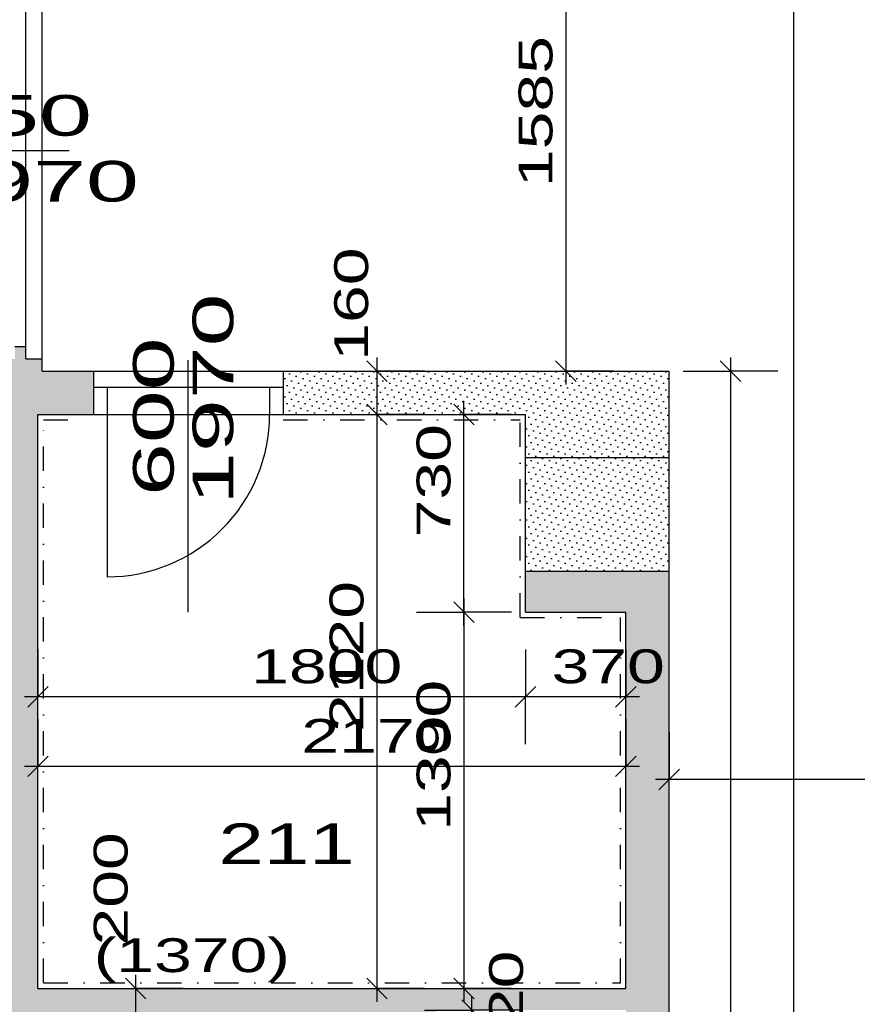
# Model space of a CAD drawing. Extents: x -196363 to 396902, y -489949 to -260582.
# Tile 148 of 256: x 172382 to 175474, y -378672 to -375035. Entities that reach past the tile are written whole.
import ezdxf

# ---------------------------------------------------------------- set-up
doc = ezdxf.new("R2010")
doc.units = 0
doc.header["$MEASUREMENT"] = 0
doc.linetypes.add('DOTDASH', pattern=[1, 0.3, -0.2, 0, -0.2, 0.3])
for name, color, linetype in [('bourani', 15, 'Continuous'), ('koty', 1, 'Continuous'), ('srafbourani', 15, 'Continuous')]:
    doc.layers.add(name, color=color, linetype=linetype)
doc.styles.add('SPIRITTXTSTYLE1', font='ROMAN')
doc.styles.add('SPIRITTXTSTYLE2', font='txt')
doc.linetypes.add('CERCH2', pattern='A,0,-1,[17,dur+dsp vaclavov.shx,S=0.003401,R=0,X=-1,Y=0],0', length=1)
doc.dimstyles.new('SPIRITSTYLE258', dxfattribs={"dimtxt": 125, "dimasz": 12.7, "dimexe": 175, "dimexo": 51.516407, "dimgap": 50, "dimtad": 1, "dimdec": 3, "dimzin": 0, "dimdsep": 46, "dimlunit": 7, "dimtxsty": 'SPIRITTXTSTYLE1', "dimblk1": '_TICKMARKS258', "dimblk2": '_TICKMARKS258', "dimsah": 1, "dimcen": 0.09, "dimdle": 50, "dimclrd": 1, "dimclre": 1, "dimclrt": 1, "dimadec": 0, "dimazin": 0, "dimtfac": 1, "dimtdec": 4, "dimtofl": 0, "dimtmove": 1, "dimatfit": 0, "dimfxl": 0, "dimtolj": 1, "dimtzin": 0, "dimarcsym": 0})
doc.dimstyles.new('SPIRITSTYLE26', dxfattribs={"dimtxt": 125, "dimasz": 12.7, "dimexe": 175, "dimexo": -175, "dimgap": 50, "dimtad": 1, "dimdec": 3, "dimzin": 0, "dimdsep": 46, "dimlunit": 7, "dimtxsty": 'SPIRITTXTSTYLE1', "dimblk1": '_TICKMARKS26', "dimblk2": '_TICKMARKS26', "dimsah": 1, "dimcen": 0.09, "dimdle": 50, "dimclrd": 1, "dimclre": 1, "dimclrt": 1, "dimadec": 0, "dimazin": 0, "dimtfac": 1, "dimtdec": 4, "dimtofl": 0, "dimtmove": 1, "dimatfit": 0, "dimfxl": 0, "dimtolj": 1, "dimtzin": 0, "dimarcsym": 0})
doc.dimstyles.new('SPIRITSTYLE260', dxfattribs={"dimtxt": 125, "dimasz": 12.7, "dimexe": 175, "dimexo": 52.409374, "dimgap": 50, "dimtad": 1, "dimdec": 3, "dimzin": 0, "dimdsep": 46, "dimlunit": 7, "dimtxsty": 'SPIRITTXTSTYLE1', "dimblk1": '_TICKMARKS260', "dimblk2": '_TICKMARKS260', "dimsah": 1, "dimcen": 0.09, "dimdle": 50, "dimclrd": 1, "dimclre": 1, "dimclrt": 1, "dimadec": 0, "dimazin": 0, "dimtfac": 1, "dimtdec": 4, "dimtofl": 0, "dimtmove": 1, "dimatfit": 0, "dimfxl": 0, "dimtolj": 1, "dimtzin": 0, "dimarcsym": 0})
doc.dimstyles.new('SPIRITSTYLE261', dxfattribs={"dimtxt": 125, "dimasz": 12.7, "dimexe": 175, "dimexo": 137.985535, "dimgap": 50, "dimtad": 1, "dimdec": 3, "dimzin": 0, "dimdsep": 46, "dimlunit": 7, "dimtxsty": 'SPIRITTXTSTYLE1', "dimblk1": '_TICKMARKS261', "dimblk2": '_TICKMARKS261', "dimsah": 1, "dimcen": 0.09, "dimdle": 50, "dimclrd": 1, "dimclre": 1, "dimclrt": 1, "dimadec": 0, "dimazin": 0, "dimtfac": 1, "dimtdec": 4, "dimtofl": 0, "dimtmove": 1, "dimatfit": 0, "dimfxl": 0, "dimtolj": 1, "dimtzin": 0, "dimarcsym": 0})
doc.dimstyles.new('SPIRITSTYLE262', dxfattribs={"dimtxt": 125, "dimasz": 12.7, "dimexe": 175, "dimexo": 394.986908, "dimgap": 50, "dimtad": 1, "dimdec": 3, "dimzin": 0, "dimdsep": 46, "dimlunit": 7, "dimtxsty": 'SPIRITTXTSTYLE1', "dimblk1": '_TICKMARKS262', "dimblk2": '_TICKMARKS262', "dimsah": 1, "dimcen": 0.09, "dimdle": 50, "dimclrd": 1, "dimclre": 1, "dimclrt": 1, "dimadec": 0, "dimazin": 0, "dimtfac": 1, "dimtdec": 4, "dimtofl": 0, "dimtmove": 1, "dimatfit": 0, "dimfxl": 0, "dimtolj": 1, "dimtzin": 0, "dimarcsym": 0})
doc.dimstyles.new('SPIRITSTYLE300', dxfattribs={"dimtxt": 125, "dimasz": 12.7, "dimexe": 175, "dimexo": 116.703125, "dimgap": 50, "dimtad": 1, "dimdec": 3, "dimzin": 0, "dimdsep": 46, "dimlunit": 7, "dimtxsty": 'SPIRITTXTSTYLE1', "dimblk1": '_TICKMARKS300', "dimblk2": '_TICKMARKS300', "dimsah": 1, "dimcen": 0.09, "dimdle": 50, "dimclrd": 1, "dimclre": 1, "dimclrt": 1, "dimadec": 0, "dimazin": 0, "dimtfac": 1, "dimtdec": 4, "dimtofl": 0, "dimtmove": 1, "dimatfit": 0, "dimfxl": 0, "dimtolj": 1, "dimtzin": 0, "dimarcsym": 0})
doc.dimstyles.new('SPIRITSTYLE402', dxfattribs={"dimtxt": 125, "dimasz": 12.7, "dimexe": 175, "dimexo": 945.97345, "dimgap": 50, "dimtad": 1, "dimdec": 3, "dimzin": 0, "dimdsep": 46, "dimlunit": 7, "dimtxsty": 'SPIRITTXTSTYLE1', "dimblk1": '_TICKMARKS402', "dimblk2": '_TICKMARKS402', "dimsah": 1, "dimcen": 0.09, "dimdle": 50, "dimclrd": 1, "dimclre": 1, "dimclrt": 1, "dimadec": 0, "dimazin": 0, "dimtfac": 1, "dimtdec": 4, "dimtofl": 0, "dimtmove": 1, "dimatfit": 0, "dimfxl": 0, "dimtolj": 1, "dimtzin": 0, "dimarcsym": 0})
doc.dimstyles.new('SPIRITSTYLE403', dxfattribs={"dimtxt": 125, "dimasz": 12.7, "dimexe": 175, "dimexo": 10.935936, "dimgap": 50, "dimtad": 1, "dimdec": 3, "dimzin": 0, "dimdsep": 46, "dimlunit": 7, "dimtxsty": 'SPIRITTXTSTYLE1', "dimblk1": '_TICKMARKS403', "dimblk2": '_TICKMARKS403', "dimsah": 1, "dimcen": 0.09, "dimdle": 50, "dimclrd": 1, "dimclre": 1, "dimclrt": 1, "dimadec": 0, "dimazin": 0, "dimtfac": 1, "dimtdec": 4, "dimtofl": 0, "dimtmove": 1, "dimatfit": 0, "dimfxl": 0, "dimtolj": 1, "dimtzin": 0, "dimarcsym": 0})
doc.dimstyles.new('SPIRITSTYLE404', dxfattribs={"dimtxt": 125, "dimasz": 12.7, "dimexe": 175, "dimexo": 1076.446045, "dimgap": 50, "dimtad": 1, "dimdec": 3, "dimzin": 0, "dimdsep": 46, "dimlunit": 7, "dimtxsty": 'SPIRITTXTSTYLE1', "dimblk1": '_TICKMARKS404', "dimblk2": '_TICKMARKS404', "dimsah": 1, "dimcen": 0.09, "dimdle": 50, "dimclrd": 1, "dimclre": 1, "dimclrt": 1, "dimadec": 0, "dimazin": 0, "dimtfac": 1, "dimtdec": 4, "dimtofl": 0, "dimtmove": 1, "dimatfit": 0, "dimfxl": 0, "dimtolj": 1, "dimtzin": 0, "dimarcsym": 0})
doc.dimstyles.new('SPIRITSTYLE405', dxfattribs={"dimtxt": 125, "dimasz": 12.7, "dimexe": 175, "dimexo": -100.585938, "dimgap": 50, "dimtad": 1, "dimdec": 3, "dimzin": 0, "dimdsep": 46, "dimlunit": 7, "dimtxsty": 'SPIRITTXTSTYLE1', "dimblk1": '_TICKMARKS405', "dimblk2": '_TICKMARKS405', "dimsah": 1, "dimcen": 0.09, "dimdle": 50, "dimclrd": 1, "dimclre": 1, "dimclrt": 1, "dimadec": 0, "dimazin": 0, "dimtfac": 1, "dimtdec": 4, "dimtofl": 0, "dimtmove": 1, "dimatfit": 0, "dimfxl": 0, "dimtolj": 1, "dimtzin": 0, "dimarcsym": 0})
pattern_1 = [(45.000008, (858026.688, -24615.152), (-8.41899395, 25.25696945), [0, -23.8125])]

# ---------------------------------------------------------------- blocks, each defined once
blk = doc.blocks.new('_TICKMARKS402')
at = {"color": 1, "linetype": 'Continuous'}
blk.add_line((-3, -3), (3, 3), dxfattribs=at)
blk = doc.blocks.new('*D1032')
at = {"color": 1, "linetype": 'Continuous', "ltscale": 300}
for p, q in [((174398.734375, -374697.875, 1723.800049), (174398.734375, -376382.875, 1723.800049)), ((174223.734375, -374747.875, 1723.800049), (174398.734375, -374747.875, 1723.800049)), ((174573.734375, -374747.875, 1723.800049), (174398.734375, -374747.875, 1723.800049)), ((174223.734375, -376332.875, 1723.800049), (174398.734375, -376332.875, 1723.800049)), ((174573.734375, -376332.875, 1723.800049), (174398.734375, -376332.875, 1723.800049))]:
    blk.add_line(p, q, dxfattribs=at)
at = {"color": 1, "linetype": 'Continuous', "ltscale": 300, "xscale": 12.69999980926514, "yscale": 12.69999980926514, "zscale": 12.69999980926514}
for p, rotation in [((174398.734375, -374747.875, 1723.800049), 90.00000250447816), ((174398.734375, -376332.875, 1723.800049), -90.00000250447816)]:
    blk.add_blockref('_TICKMARKS402', p, dxfattribs=dict(at, rotation=rotation))
at = {"color": 1, "linetype": 'Continuous', "ltscale": 300, "style": 'SPIRITTXTSTYLE1', "width": 1.5}
blk.add_text('1585', height=125, rotation=450.000019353, dxfattribs=at).set_placement((174348.71875, -375653.46875, 1723.800049))
blk = doc.blocks.new('_TICKMARKS403')
at = {"color": 1, "linetype": 'Continuous'}
blk.add_line((-3, -3), (3, 3), dxfattribs=at)
blk = doc.blocks.new('*D1033')
at = {"color": 1, "linetype": 'Continuous', "ltscale": 300}
for p, q in [((175238.765625, -374697.875, 1723.800049), (175238.765625, -384322.875, 1723.800049)), ((175063.765625, -374747.875, 1723.800049), (175238.765625, -374747.875, 1723.800049)), ((175413.765625, -374747.875, 1723.800049), (175238.765625, -374747.875, 1723.800049)), ((175063.765625, -384272.875, 1723.800049), (175238.765625, -384272.875, 1723.800049)), ((175413.765625, -384272.875, 1723.800049), (175238.765625, -384272.875, 1723.800049))]:
    blk.add_line(p, q, dxfattribs=at)
at = {"color": 1, "linetype": 'Continuous', "ltscale": 300, "xscale": 12.69999980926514, "yscale": 12.69999980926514, "zscale": 12.69999980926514}
for p, rotation in [((175238.765625, -374747.875, 1723.800049), 90.00000250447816), ((175238.765625, -384272.875, 1723.800049), -90.00000250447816)]:
    blk.add_blockref('_TICKMARKS403', p, dxfattribs=dict(at, rotation=rotation))
at = {"color": 1, "linetype": 'Continuous', "ltscale": 300, "style": 'SPIRITTXTSTYLE1', "width": 1.5}
blk.add_text('9525', height=125, rotation=450.000019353, dxfattribs=at).set_placement((175188.765625, -379629.40625, 1723.800049))
blk = doc.blocks.new('_TICKMARKS258')
at = {"color": 1, "linetype": 'Continuous'}
blk.add_line((-3, -3), (3, 3), dxfattribs=at)
blk = doc.blocks.new('*D1034')
at = {"color": 1, "linetype": 'Continuous', "ltscale": 300}
for p, q in [((175006.25, -376282.875, 1723.8), (175006.25, -384322.875, 1723.8)), ((174831.25, -376332.875, 1723.8), (175006.25, -376332.875, 1723.8)), ((175181.25, -376332.875, 1723.8), (175006.25, -376332.875, 1723.8)), ((174831.25, -384272.875, 1723.8), (175006.25, -384272.875, 1723.8)), ((175181.25, -384272.875, 1723.8), (175006.25, -384272.875, 1723.8))]:
    blk.add_line(p, q, dxfattribs=at)
at = {"color": 1, "linetype": 'Continuous', "ltscale": 300, "xscale": 12.69999980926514, "yscale": 12.69999980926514, "zscale": 12.69999980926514}
for p, rotation in [((175006.25, -376332.875, 1723.8), 90.00000250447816), ((175006.25, -384272.875, 1723.8), -90.00000250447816)]:
    blk.add_blockref('_TICKMARKS258', p, dxfattribs=dict(at, rotation=rotation))
at = {"color": 1, "linetype": 'Continuous', "ltscale": 300, "style": 'SPIRITTXTSTYLE1', "width": 1.5}
blk.add_text('7940', height=125, rotation=450.0000194, dxfattribs=at).set_placement((174956.25, -380421.9375, 1723.8))
blk = doc.blocks.new('_TICKMARKS404')
at = {"color": 1, "linetype": 'Continuous'}
blk.add_line((-3, -3), (3, 3), dxfattribs=at)
blk = doc.blocks.new('*D1035')
at = {"color": 1, "linetype": 'Continuous', "ltscale": 300}
for p, q in [((173701.171875, -378662.875, 1723.800049), (173701.171875, -376442.875, 1723.800049)), ((173526.171875, -376492.875, 1723.800049), (173701.171875, -376492.875, 1723.800049)), ((173876.171875, -376492.875, 1723.800049), (173701.171875, -376492.875, 1723.800049)), ((173526.171875, -378612.875, 1723.800049), (173701.171875, -378612.875, 1723.800049)), ((173876.171875, -378612.875, 1723.800049), (173701.171875, -378612.875, 1723.800049))]:
    blk.add_line(p, q, dxfattribs=at)
at = {"color": 1, "linetype": 'Continuous', "ltscale": 300, "xscale": 12.69999980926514, "yscale": 12.69999980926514, "zscale": 12.69999980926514}
for p, rotation in [((173701.171875, -376492.875, 1723.800049), 90.00000250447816), ((173701.171875, -378612.875, 1723.800049), 270.0000006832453)]:
    blk.add_blockref('_TICKMARKS404', p, dxfattribs=dict(at, rotation=rotation))
at = {"color": 1, "linetype": 'Continuous', "ltscale": 300, "style": 'SPIRITTXTSTYLE1', "width": 1.5}
blk.add_text('2120', height=125, rotation=90.000002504, dxfattribs=at).set_placement((173651.171875, -377665.96875, 1723.800049))
blk = doc.blocks.new('_TICKMARKS26')
at = {"color": 1, "linetype": 'Continuous'}
blk.add_line((-3, -3), (3, 3), dxfattribs=at)
blk = doc.blocks.new('*D1036')
at = {"color": 1, "linetype": 'Continuous', "ltscale": 300}
for p, q in [((173701.171875, -376542.875, 1723.800049), (173701.171875, -376282.875, 1723.800049)), ((173526.171875, -376332.875, 1723.800049), (173701.171875, -376332.875, 1723.800049)), ((173876.171875, -376332.875, 1723.800049), (173701.171875, -376332.875, 1723.800049)), ((173526.171875, -376492.875, 1723.800049), (173701.171875, -376492.875, 1723.800049)), ((173876.171875, -376492.875, 1723.800049), (173701.171875, -376492.875, 1723.800049))]:
    blk.add_line(p, q, dxfattribs=at)
at = {"color": 1, "linetype": 'Continuous', "ltscale": 300, "xscale": 12.69999980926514, "yscale": 12.69999980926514, "zscale": 12.69999980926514}
for p, rotation in [((173701.171875, -376332.875, 1723.800049), 90.00000250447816), ((173701.171875, -376492.875, 1723.800049), 270.0000006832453)]:
    blk.add_blockref('_TICKMARKS26', p, dxfattribs=dict(at, rotation=rotation))
at = {"color": 1, "linetype": 'Continuous', "ltscale": 300, "style": 'SPIRITTXTSTYLE1', "width": 1.5}
blk.add_text('160', height=125, rotation=90.000002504, dxfattribs=at).set_placement((173668.328125, -376294.8125, 1723.800049))
blk = doc.blocks.new('_TICKMARKS260')
at = {"color": 1, "linetype": 'Continuous'}
blk.add_line((-3, -3), (3, 3), dxfattribs=at)
blk = doc.blocks.new('*D1037')
at = {"color": 1, "linetype": 'Continuous', "ltscale": 300}
for p, q in [((174022.296875, -377272.875, 1723.800049), (174022.296875, -376442.875, 1723.800049)), ((173847.296875, -376492.875, 1723.800049), (174022.296875, -376492.875, 1723.800049)), ((174197.296875, -376492.875, 1723.800049), (174022.296875, -376492.875, 1723.800049)), ((173847.296875, -377222.875, 1723.800049), (174022.296875, -377222.875, 1723.800049)), ((174197.296875, -377222.875, 1723.800049), (174022.296875, -377222.875, 1723.800049))]:
    blk.add_line(p, q, dxfattribs=at)
at = {"color": 1, "linetype": 'Continuous', "ltscale": 300, "xscale": 12.69999980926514, "yscale": 12.69999980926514, "zscale": 12.69999980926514}
for p, rotation in [((174022.296875, -376492.875, 1723.800049), 90.00000250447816), ((174022.296875, -377222.875, 1723.800049), 270.0000006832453)]:
    blk.add_blockref('_TICKMARKS260', p, dxfattribs=dict(at, rotation=rotation))
at = {"color": 1, "linetype": 'Continuous', "ltscale": 300, "style": 'SPIRITTXTSTYLE1', "width": 1.5}
blk.add_text('730', height=125, rotation=90.000002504, dxfattribs=at).set_placement((173972.296875, -376947.15625, 1723.800049))
blk = doc.blocks.new('*D1038')
at = {"color": 1, "linetype": 'Continuous', "ltscale": 300}
for p, q in [((174022.296875, -377172.875, 1723.800049), (174022.296875, -378662.875, 1723.800049)), ((173847.296875, -377222.875, 1723.800049), (174022.296875, -377222.875, 1723.800049)), ((174197.296875, -377222.875, 1723.800049), (174022.296875, -377222.875, 1723.800049)), ((173847.296875, -378612.875, 1723.800049), (174022.296875, -378612.875, 1723.800049)), ((174197.296875, -378612.875, 1723.800049), (174022.296875, -378612.875, 1723.800049))]:
    blk.add_line(p, q, dxfattribs=at)
at = {"color": 1, "linetype": 'Continuous', "ltscale": 300, "xscale": 12.69999980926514, "yscale": 12.69999980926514, "zscale": 12.69999980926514}
for p, rotation in [((174022.296875, -377222.875, 1723.800049), 90.00000250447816), ((174022.296875, -378612.875, 1723.800049), -90.00000250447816)]:
    blk.add_blockref('_TICKMARKS260', p, dxfattribs=dict(at, rotation=rotation))
at = {"color": 1, "linetype": 'Continuous', "ltscale": 300, "style": 'SPIRITTXTSTYLE1', "width": 1.5}
blk.add_text('1390', height=125, rotation=450.000019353, dxfattribs=at).set_placement((173972.296875, -378030.96875, 1723.800049))
blk = doc.blocks.new('_TICKMARKS261')
at = {"color": 1, "linetype": 'Continuous'}
blk.add_line((-3, -3), (3, 3), dxfattribs=at)
blk = doc.blocks.new('*D1039')
at = {"color": 1, "linetype": 'Continuous', "ltscale": 300}
for p, q in [((174249.703125, -377360.84375, 1723.800049), (174249.703125, -377535.84375, 1723.800049)), ((174619.734375, -377360.84375, 1723.800049), (174619.734375, -377535.84375, 1723.800049)), ((174669.734375, -377535.84375, 1723.800049), (174199.71875, -377535.84375, 1723.800049)), ((174249.703125, -377710.84375, 1723.800049), (174249.703125, -377535.84375, 1723.800049)), ((174619.734375, -377710.84375, 1723.800049), (174619.734375, -377535.84375, 1723.800049))]:
    blk.add_line(p, q, dxfattribs=at)
at = {"color": 1, "linetype": 'Continuous', "ltscale": 300, "xscale": 12.69999980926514, "yscale": 12.69999980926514, "zscale": 12.69999980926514}
for p, rotation in [((174249.703125, -377535.84375, 1723.800049), 180.0000050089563), ((174619.734375, -377535.84375, 1723.800049), 360.0000100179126)]:
    blk.add_blockref('_TICKMARKS261', p, dxfattribs=dict(at, rotation=rotation))
at = {"color": 1, "linetype": 'Continuous', "ltscale": 300, "style": 'SPIRITTXTSTYLE1', "width": 1.5}
blk.add_text('370', height=125, rotation=360.000010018, dxfattribs=at).set_placement((174345.4375, -377485.875, 1723.800049))
blk = doc.blocks.new('*D1040')
at = {"color": 1, "linetype": 'Continuous', "ltscale": 300}
for p, q in [((172449.734375, -377360.84375, 1723.800049), (172449.734375, -377535.84375, 1723.800049)), ((174249.703125, -377360.84375, 1723.800049), (174249.703125, -377535.84375, 1723.800049)), ((174299.703125, -377535.84375, 1723.800049), (172399.734375, -377535.84375, 1723.800049)), ((172449.734375, -377710.84375, 1723.800049), (172449.734375, -377535.84375, 1723.800049)), ((174249.703125, -377710.84375, 1723.800049), (174249.703125, -377535.84375, 1723.800049))]:
    blk.add_line(p, q, dxfattribs=at)
at = {"color": 1, "linetype": 'Continuous', "ltscale": 300, "xscale": 12.69999980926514, "yscale": 12.69999980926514, "zscale": 12.69999980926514}
for p, rotation in [((172449.734375, -377535.84375, 1723.800049), 180.0000050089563), ((174249.703125, -377535.84375, 1723.800049), 360.0000100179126)]:
    blk.add_blockref('_TICKMARKS261', p, dxfattribs=dict(at, rotation=rotation))
at = {"color": 1, "linetype": 'Continuous', "ltscale": 300, "style": 'SPIRITTXTSTYLE1', "width": 1.5}
blk.add_text('1800', height=125, rotation=360.000010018, dxfattribs=at).set_placement((173236.625, -377485.875, 1723.800049))
blk = doc.blocks.new('_TICKMARKS262')
at = {"color": 1, "linetype": 'Continuous'}
blk.add_line((-3, -3), (3, 3), dxfattribs=at)
blk = doc.blocks.new('*D1041')
at = {"color": 1, "linetype": 'Continuous', "ltscale": 300}
for p, q in [((172449.734375, -377617.84375, 1723.800049), (172449.734375, -377792.84375, 1723.800049)), ((174619.734375, -377617.84375, 1723.800049), (174619.734375, -377792.84375, 1723.800049)), ((174669.734375, -377792.84375, 1723.800049), (172399.734375, -377792.84375, 1723.800049)), ((172449.734375, -377967.84375, 1723.800049), (172449.734375, -377792.84375, 1723.800049)), ((174619.734375, -377967.84375, 1723.800049), (174619.734375, -377792.84375, 1723.800049))]:
    blk.add_line(p, q, dxfattribs=at)
at = {"color": 1, "linetype": 'Continuous', "ltscale": 300, "xscale": 12.69999980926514, "yscale": 12.69999980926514, "zscale": 12.69999980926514}
for p, rotation in [((172449.734375, -377792.84375, 1723.800049), 180.0000050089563), ((174619.734375, -377792.84375, 1723.800049), 360.0000100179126)]:
    blk.add_blockref('_TICKMARKS262', p, dxfattribs=dict(at, rotation=rotation))
at = {"color": 1, "linetype": 'Continuous', "ltscale": 300, "style": 'SPIRITTXTSTYLE1', "width": 1.5}
blk.add_text('2170', height=125, rotation=360.000010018, dxfattribs=at).set_placement((173421.640625, -377742.875, 1723.800049))
blk = doc.blocks.new('_TICKMARKS405')
at = {"color": 1, "linetype": 'Continuous'}
blk.add_line((-3, -3), (3, 3), dxfattribs=at)
blk = doc.blocks.new('*D1042')
at = {"color": 1, "linetype": 'Continuous', "ltscale": 300}
for p, q in [((172810.296875, -378862.875, 1723.800049), (172810.296875, -378562.875, 1723.800049)), ((172635.296875, -378612.875, 1723.800049), (172810.296875, -378612.875, 1723.800049)), ((172985.28125, -378612.875, 1723.800049), (172810.296875, -378612.875, 1723.800049)), ((172635.296875, -378812.875, 1723.800049), (172810.296875, -378812.875, 1723.800049)), ((172985.28125, -378812.875, 1723.800049), (172810.296875, -378812.875, 1723.800049))]:
    blk.add_line(p, q, dxfattribs=at)
at = {"color": 1, "linetype": 'Continuous', "ltscale": 300, "xscale": 12.69999980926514, "yscale": 12.69999980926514, "zscale": 12.69999980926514}
for p, rotation in [((172810.296875, -378612.875, 1723.800049), 90.00000250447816), ((172810.296875, -378812.875, 1723.800049), 270.0000006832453)]:
    blk.add_blockref('_TICKMARKS405', p, dxfattribs=dict(at, rotation=rotation))
at = {"color": 1, "linetype": 'Continuous', "ltscale": 300, "style": 'SPIRITTXTSTYLE1', "width": 1.5}
blk.add_text('200', height=125, rotation=90.000002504, dxfattribs=at).set_placement((172780.328125, -378454.625, 1723.800049))
blk = doc.blocks.new('*D1051')
at = {"color": 1, "linetype": 'Continuous', "ltscale": 300}
for p, q in [((174051.8125, -378862.875, 1723.800049), (174051.8125, -378642.875, 1723.800049)), ((173876.8125, -378692.875, 1723.800049), (174051.8125, -378692.875, 1723.800049)), ((174226.8125, -378692.875, 1723.800049), (174051.8125, -378692.875, 1723.800049)), ((173876.8125, -378812.875, 1723.800049), (174051.8125, -378812.875, 1723.800049)), ((174226.8125, -378812.875, 1723.800049), (174051.8125, -378812.875, 1723.800049))]:
    blk.add_line(p, q, dxfattribs=at)
at = {"color": 1, "linetype": 'Continuous', "ltscale": 300, "xscale": 12.69999980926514, "yscale": 12.69999980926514, "zscale": 12.69999980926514}
for p, rotation in [((174051.8125, -378692.875, 1723.800049), 90.00000250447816), ((174051.8125, -378812.875, 1723.800049), 270.0000006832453)]:
    blk.add_blockref('_TICKMARKS26', p, dxfattribs=dict(at, rotation=rotation))
at = {"color": 1, "linetype": 'Continuous', "ltscale": 300, "style": 'SPIRITTXTSTYLE1', "width": 1.5}
blk.add_text('120', height=125, rotation=90.000002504, dxfattribs=at).set_placement((174239.984375, -378891.65625, 1723.800049))
blk = doc.blocks.new('_TICKMARKS300')
at = {"color": 1, "linetype": 'Continuous'}
blk.add_line((-3, -3), (3, 3), dxfattribs=at)
blk = doc.blocks.new('*D1101')
at = {"color": 1, "linetype": 'Continuous', "ltscale": 300}
for p, q in [((174779.734375, -377666.1875, 1723.800049), (174779.734375, -377841.1875, 1723.800049)), ((176884.703125, -377666.1875, 1723.800049), (176884.703125, -377841.1875, 1723.800049)), ((176934.703125, -377841.1875, 1723.800049), (174729.734375, -377841.1875, 1723.800049)), ((174779.734375, -378016.15625, 1723.800049), (174779.734375, -377841.1875, 1723.800049)), ((176884.703125, -378016.15625, 1723.800049), (176884.703125, -377841.1875, 1723.800049))]:
    blk.add_line(p, q, dxfattribs=at)
at = {"color": 1, "linetype": 'Continuous', "ltscale": 300, "xscale": 12.69999980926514, "yscale": 12.69999980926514, "zscale": 12.69999980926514}
for p, rotation in [((174779.734375, -377841.1875, 1723.800049), 180.0000050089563), ((176884.703125, -377841.1875, 1723.800049), 360.0000100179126)]:
    blk.add_blockref('_TICKMARKS300', p, dxfattribs=dict(at, rotation=rotation))
at = {"color": 1, "linetype": 'Continuous', "ltscale": 300, "style": 'SPIRITTXTSTYLE1', "width": 1.5}
blk.add_text('2105', height=125, rotation=360.000010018, dxfattribs=at).set_placement((175719.125, -377791.1875, 1723.800049))

msp = doc.modelspace()

# ---------------------------------------------------------------- hatches: boundary and pattern name
at = {"layer": 'srafbourani', "linetype": 'Continuous', "ltscale": 300}
h = msp.add_hatch(dxfattribs=at)
h.set_pattern_fill('Nasyp-1', color=15, scale=23.8125, angle=45.00000808, style=0, pattern_type=2)
h.set_pattern_definition(pattern_1)
h.paths.add_polyline_path([(172449.73438, -380522.84375), (172449.73438, -378812.875), (173319.73438, -378812.875), (173319.73438, -378962.84375), (173419.73438, -378962.84375), (173479.71875, -378962.875), (173479.71875, -378812.875), (173919.70312, -378812.875), (173919.70312, -378692.875), (174619.73438, -378692.875), (174619.73438, -378772.875), (174719.75, -378772.875), (174779.73438, -378772.875), (174779.73438, -377072.875), (174249.70312, -377072.875), (174249.70312, -377222.875), (174619.73438, -377222.875), (174619.73438, -378612.875), (172449.73438, -378612.875), (172449.73438, -376492.875), (172654.71875, -376492.875), (172654.71875, -376392.875), (172654.71875, -376332.875), (172464.70312, -376332.875), (172464.70312, -376287.875), (172404.73438, -376287.875), (172404.73438, -376242.875), (172364.70312, -376242.875), (172364.70312, -376287.875), (172304.71875, -376287.875), (171045.82812, -376287.875), (171045.82812, -376457.875), (172304.71875, -376457.875), (172304.71875, -380522.875), (171459.71875, -380522.875), (171459.71875, -380682.875), (174254.71875, -380682.875), (174254.71875, -380942.875), (174619.73438, -380942.875), (174619.73438, -383022.90625), (174719.75, -383022.90625), (174779.73438, -383022.90625), (174779.73438, -380682.875), (174339.75, -380682.875), (174339.75, -380242.875), (174779.73438, -380242.875), (174779.73438, -379472.875), (174719.70312, -379472.875), (174619.73438, -379472.875), (174619.73438, -379937.875), (174299.71875, -379937.875), (174299.71875, -380522.84375), (173479.71875, -380522.84375), (173479.71875, -379662.84375), (173419.73438, -379662.84375), (173319.73438, -379662.84375), (173319.73438, -380522.84375)], flags=0)
h = msp.add_hatch(dxfattribs=at)
h.set_pattern_fill('Nasyp-1', color=15, scale=23.8125, angle=45.00000808, style=0, pattern_type=2)
h.set_pattern_definition(pattern_1)
h.paths.add_polyline_path([(174779.73438, -376652.875), (174779.73438, -376332.875), (173354.70312, -376332.875), (173354.70312, -376392.875), (173354.70312, -376492.875), (174249.70312, -376492.875), (174249.70312, -376652.875)], flags=0)
h = msp.add_hatch(dxfattribs=at)
h.set_pattern_fill('Nasyp-1', color=15, scale=23.8125, angle=45.00000808, style=0, pattern_type=2)
h.set_pattern_definition(pattern_1)
h.paths.add_polyline_path([(174249.70312, -376652.875), (174249.70312, -377072.875), (174779.73438, -377072.875), (174779.73438, -376652.875)], flags=0)

# ---------------------------------------------------------------- linework, layer by layer
at = {"layer": 'bourani', "color": 15, "linetype": 'CERCH2', "ltscale": 300}
for p, q in [((172464.70312, -376287.875, 2623.80005), (172464.70312, -374747.875, 2623.80005)), ((172404.73438, -376242.875, 3447.6001), (172404.73438, -374770.375, 3447.6001)), ((172654.71875, -376332.875, 2623.80005), (173354.70312, -376332.875, 2623.80005))]:
    msp.add_line(p, q, dxfattribs=at)
at = {"layer": 'bourani', "color": 15, "linetype": 'Continuous', "ltscale": 250}
for p, q in [((171492.46875, -375517.90625, 1723.80005), (172564.96875, -375517.90625, 1723.80005)), ((173004.70312, -377223.5, 1723.80005), (173004.70312, -376292.65625, 1723.80005))]:
    msp.add_line(p, q, dxfattribs=at)
at = {"layer": 'bourani', "color": 15, "linetype": 'Continuous', "ltscale": 300}
for p, q in [((172364.70312, -376242.875, 2623.80005), (172404.73438, -376242.875, 2623.80005)), ((172404.73438, -376287.875, 2623.80005), (172404.73438, -376242.875, 2623.80005)), ((172404.73438, -376287.875, 2623.80005), (172464.70312, -376287.875, 2623.80005)), ((172464.70312, -376332.875, 2623.80005), (172464.70312, -376287.875, 2623.80005)), ((172464.70312, -376332.875, 2623.80005), (172654.71875, -376332.875, 2623.80005)), ((172654.71875, -376332.875, 2623.80005), (172654.71875, -376392.875, 2623.80005)), ((173354.70312, -376332.875, 2623.80005), (174779.73438, -376332.875, 2623.80005)), ((173354.70312, -376332.875, 2623.80005), (173354.70312, -376392.875, 2623.80005)), ((174779.73438, -378772.875, 2623.80005), (174779.73438, -376332.875, 2623.80005)), ((172654.71875, -376392.875, 2623.80005), (172704.71875, -376392.875, 2623.80005)), ((172704.71875, -376392.875, 2623.80005), (172704.71875, -376492.875, 2623.80005)), ((173304.70312, -376392.875, 2623.80005), (173354.70312, -376392.875, 2623.80005)), ((173304.70312, -376392.875, 2623.80005), (173304.70312, -376492.875, 2623.80005)), ((172449.73438, -376492.875, 2623.80005), (172654.71875, -376492.875, 2623.80005)), ((172449.73438, -378612.875, 2623.80005), (172449.73438, -376492.875, 2623.80005)), ((172654.71875, -376492.875, 2623.80005), (172704.71875, -376492.875, 2623.80005)), ((172704.71875, -376492.875, 2623.80005), (172704.71875, -377092.875, 2623.80005)), ((173304.70312, -376492.875, 2623.80005), (173354.70312, -376492.875, 2623.80005)), ((173354.70312, -376492.875, 2623.80005), (174249.70312, -376492.875, 2623.80005)), ((174249.70312, -377222.875, 2623.80005), (174249.70312, -376492.875, 2623.80005)), ((174779.73438, -376652.875, 2623.80005), (174249.70312, -376652.875, 2623.80005)), ((174779.73438, -377072.875, 2623.80005), (174249.70312, -377072.875, 2623.80005)), ((174249.70312, -377222.875, 2623.80005), (174619.73438, -377222.875, 2623.80005)), ((174619.73438, -378612.875, 2623.80005), (174619.73438, -377222.875, 2623.80005)), ((172449.73438, -378612.875, 2623.80005), (174619.73438, -378612.875, 2623.80005))]:
    msp.add_line(p, q, dxfattribs=at)
at = {"layer": 'bourani', "color": 15, "linetype": 'Continuous', "ltscale": 304.799988}
for p, q in [((172654.71875, -376392.875, 1723.80005), (172654.71875, -376492.875, 1723.80005)), ((173354.70312, -376392.875, 1723.80005), (173354.70312, -376492.875, 1723.80005))]:
    msp.add_line(p, q, dxfattribs=at)
at = {"layer": 'bourani', "color": 15, "linetype": 'Continuous', "ltscale": 270}
for p, q in [((172704.71875, -376392.875, 1723.80005), (173304.70312, -376392.875, 1723.80005)), ((172704.71875, -376492.875, 1723.80005), (173304.70312, -376492.875, 1723.80005))]:
    msp.add_line(p, q, dxfattribs=at)
at = {"layer": 'bourani', "color": 15, "linetype": 'DOTDASH', "ltscale": 300}
for p, q in [((172469.71875, -378592.875, 2623.80005), (172469.71875, -376512.84375, 2623.80005)), ((172469.71875, -376512.84375, 2623.80005), (172654.71875, -376512.84375, 2623.80005)), ((173354.70312, -376512.84375, 2623.80005), (174229.71875, -376512.84375, 2623.80005)), ((174229.71875, -377242.875, 2623.80005), (174229.71875, -376512.84375, 2623.80005)), ((174229.71875, -377242.875, 2623.80005), (174599.75, -377242.875, 2623.80005)), ((174599.75, -378592.875, 2623.80005), (174599.75, -377242.875, 2623.80005)), ((172469.71875, -378592.875, 2623.80005), (174599.75, -378592.875, 2623.80005))]:
    msp.add_line(p, q, dxfattribs=at)
at = {"layer": 'bourani', "color": 15, "linetype": 'Continuous', "ltscale": 300}
msp.add_arc((172704.71875, -376492.875, 2623.80005), 600.00037, 270.00000068, 360.00001002, dxfattribs=at)
msp.add_point((173004.70312, -376492.875, 2623.80005), dxfattribs=at)
at = {"layer": 'bourani', "color": 15, "linetype": 'Continuous', "ltscale": 250}
msp.add_point((173004.70312, -376492.875, 1723.80005), dxfattribs=at)
msp.add_point((173004.70312, -376492.875, 1723.80005), dxfattribs=at)
at = {"layer": 'bourani', "color": 15, "linetype": 'Continuous', "ltscale": 304.799988}
msp.add_point((173004.70312, -376492.875, 1723.80005), dxfattribs=at)

# ---------------------------------------------------------------- texts
at = {"layer": 'bourani', "color": 15, "linetype": 'Continuous', "ltscale": 250, "style": 'SPIRITTXTSTYLE1', "width": 1.75}
for s, p in [('850', (172063.17188, -375463.78125)), ('1970', (172041.34375, -375706.96875))]:
    msp.add_text(s, height=150, dxfattribs=at).set_placement(p)
for s, p in [('1970', (173170.5, -376827.46875)), ('600', (172950.64062, -376794.40625))]:
    msp.add_text(s, height=150, rotation=90.0000025, dxfattribs=at).set_placement(p)
at = {"layer": 'bourani', "color": 15, "linetype": 'CERCH2', "ltscale": 300, "style": 'SPIRITTXTSTYLE2', "width": 1.5}
msp.add_text('211', height=150, dxfattribs=at).set_placement((173116.03125, -378153.875, 1723.80005))
at = {"layer": 'bourani', "color": 15, "linetype": 'DOTDASH', "ltscale": 300, "style": 'SPIRITTXTSTYLE1', "width": 1.5}
msp.add_text('(1370)', height=125, dxfattribs=at).set_placement((172655.26562, -378552.78125, 2623.80005))

# ---------------------------------------------------------------- dimensions: what is measured, and where the dimension line sits
at = {"layer": 'koty', "color": 1, "linetype": 'Continuous', "ltscale": 300}
for base, p1, p2, dimstyle, picture, middle in [((174398.73438, -374747.875, 1723.80005), (175519.70312, -374747.875, 1723.80005), (174779.73438, -376332.875, 1723.80005), 'SPIRITSTYLE402', '*D1032', (174398.73438, -375540.375, 1723.80005)), ((175238.76562, -374747.875, 1723.80005), (175424.70312, -374747.875, 1723.80005), (175112.21875, -384272.875, 1723.80005), 'SPIRITSTYLE403', '*D1033', (175238.76562, -379510.375, 1723.80005)), ((175006.25, -376332.875, 1723.80005), (174779.73438, -376332.875, 1723.80005), (174779.73438, -384272.875, 1723.80005), 'SPIRITSTYLE258', '*D1034', (175006.25, -380302.875, 1723.80005)), ((173701.17188, -378612.875, 1723.80005), (172449.73438, -378612.875, 1723.80005), (172449.73438, -376492.875, 1723.80005), 'SPIRITSTYLE404', '*D1035', (173701.17188, -377552.875, 1723.80005)), ((174022.29688, -377222.875, 1723.80005), (174249.70312, -377222.875, 1723.80005), (174249.70312, -376492.875, 1723.80005), 'SPIRITSTYLE260', '*D1037', (174022.29688, -376857.875, 1723.80005)), ((174022.29688, -377222.875, 1723.80005), (174249.70312, -377222.875, 1723.80005), (174249.70312, -378612.875, 1723.80005), 'SPIRITSTYLE260', '*D1038', (174022.29688, -377917.875, 1723.80005))]:
    dim = msp.add_linear_dim(base=base, p1=p1, p2=p2, angle=90.0000025, dimstyle=dimstyle, dxfattribs=at)
    dim.commit()
    dim.dimension.update_dxf_attribs({"geometry": picture, "text_midpoint": middle})
for base, p1, p2, dimstyle, picture, middle in [((173701.17188, -376492.875, 1723.80005), (173701.17188, -376492.875, 1723.80005), (173701.17188, -376332.875, 1723.80005), 'SPIRITSTYLE26', '*D1036', (173519.53125, -376294.8125)), ((172810.29688, -378812.875, 1723.80005), (172884.70312, -378812.875, 1723.80005), (172884.70312, -378612.875, 1723.80005), 'SPIRITSTYLE405', '*D1042', (172631.51562, -378454.625)), ((174051.8125, -378812.875, 1723.80005), (174051.8125, -378812.875, 1723.80005), (174051.8125, -378692.875, 1723.80005), 'SPIRITSTYLE26', '*D1051', (174103.07812, -378891.65625))]:
    dim = msp.add_linear_dim(base=base, p1=p1, p2=p2, angle=90.0000025, dimstyle=dimstyle, dxfattribs=at)
    dim.commit()
    dim.dimension.update_dxf_attribs({"geometry": picture, "text_midpoint": middle, "dimtype": 160})
for base, p1, p2, dimstyle, picture, middle in [((174249.70312, -377535.84375, 1723.80005), (174249.70312, -377222.875, 1723.80005), (172449.73438, -377222.875, 1723.80005), 'SPIRITSTYLE261', '*D1040', (173349.71875, -377535.84375, 1723.80005)), ((174619.73438, -377792.84375, 1723.80005), (174619.73438, -377222.875, 1723.80005), (172449.73438, -377222.875, 1723.80005), 'SPIRITSTYLE262', '*D1041', (173534.73438, -377792.84375, 1723.80005)), ((174619.73438, -377535.84375, 1723.80005), (174619.73438, -377222.875, 1723.80005), (174249.70312, -377222.875, 1723.80005), 'SPIRITSTYLE261', '*D1039', (174434.71875, -377535.84375, 1723.80005)), ((176884.70312, -377841.1875, 1723.80005), (176884.70312, -378132.875, 1723.80005), (174779.73438, -378132.875, 1723.80005), 'SPIRITSTYLE300', '*D1101', (175832.21875, -377841.1875, 1723.80005))]:
    dim = msp.add_linear_dim(base=base, p1=p1, p2=p2, dimstyle=dimstyle, dxfattribs=at)
    dim.commit()
    dim.dimension.update_dxf_attribs({"geometry": picture, "text_midpoint": middle})

doc.saveas('drawing.dxf')
